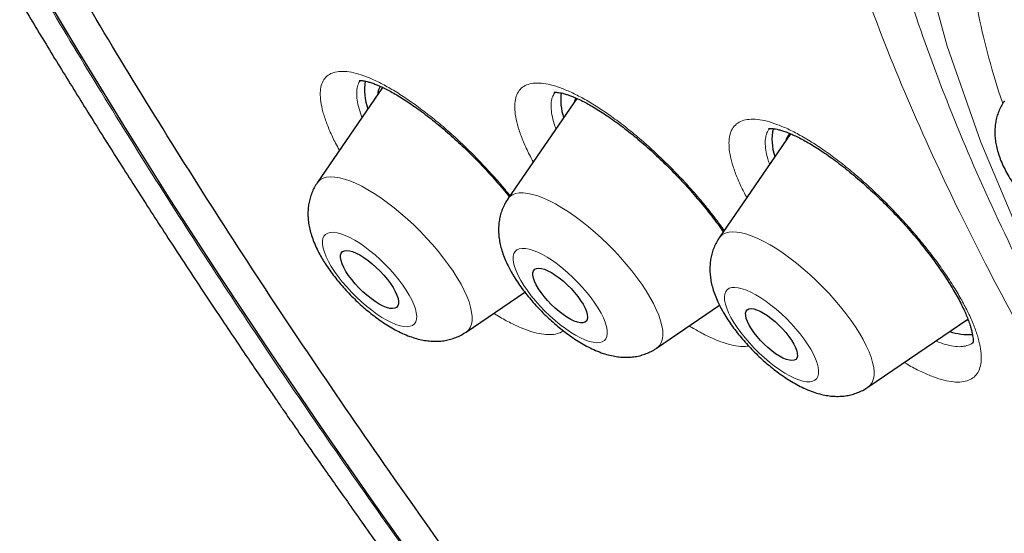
# Model space of a CAD drawing. Header units: millimetres. Extents: x 8 to 954, y 12 to 973.
# Tile 34 of 193: x 809 to 820, y 487 to 493. Entities that reach past the tile are written whole.
import ezdxf

# ---------------------------------------------------------------- set-up
doc = ezdxf.new("R2010")
doc.units = ezdxf.units.MM

msp = doc.modelspace()

# ---------------------------------------------------------------- linework, layer by layer
at = {"color": 7, "linetype": 'Continuous', "lineweight": 30}
for p, q in [((812.875, 492.143), (812.117, 491.037)), ((815.123, 492.016), (814.325, 490.851)), ((817.598, 491.606), (816.772, 490.399)), ((813.841, 489.309), (814.521, 489.772)), ((816.048, 489.123), (816.777, 489.62)), ((818.495, 488.671), (819.652, 489.459)), ((819.626, 489.441), (819.656, 489.452))]:
    msp.add_line(p, q, dxfattribs=at)
at = {"color": 252, "linetype": 'Continuous', "lineweight": 0, "flags": 128}
for points in [[(820.294, 490.336), (819.803, 491.508), (819.413, 492.622), (819.127, 493.671), (818.946, 494.647), (818.872, 495.546), (818.904, 496.362), (819.044, 497.089), (819.289, 497.724), (819.638, 498.262), (820.09, 498.699)], [(812.117, 491.037), (812.128, 491.051), (812.155, 491.075), (812.188, 491.092), (812.226, 491.103), (812.271, 491.108), (812.32, 491.105), (812.374, 491.097), (812.433, 491.081), (812.496, 491.06), (812.563, 491.032), (812.633, 490.998), (812.705, 490.958), (812.779, 490.913), (812.855, 490.863), (812.932, 490.807), (813.01, 490.748), (813.087, 490.684), (813.164, 490.617), (813.24, 490.546), (813.314, 490.473), (813.385, 490.398), (813.454, 490.322), (813.52, 490.245), (813.581, 490.167), (813.639, 490.089), (813.692, 490.013), (813.74, 489.937)], [(814.325, 490.851), (814.325, 490.851), (814.349, 490.878), (814.379, 490.899), (814.415, 490.913), (814.456, 490.921), (814.503, 490.922), (814.555, 490.916), (814.612, 490.904), (814.673, 490.886), (814.738, 490.861), (814.806, 490.83), (814.878, 490.793), (814.951, 490.75), (815.026, 490.702), (815.103, 490.649), (815.18, 490.591), (815.258, 490.529), (815.335, 490.464), (815.411, 490.395), (815.486, 490.323), (815.559, 490.249), (815.629, 490.173), (815.696, 490.096), (815.76, 490.019), (815.82, 489.941), (815.875, 489.864), (815.925, 489.788), (815.97, 489.713)], [(812.281, 490.07), (812.319, 490.012), (812.361, 489.952), (812.408, 489.892), (812.459, 489.832), (812.513, 489.773), (812.57, 489.716), (812.629, 489.661), (812.688, 489.609), (812.749, 489.562), (812.808, 489.518), (812.867, 489.48), (812.924, 489.446), (812.979, 489.419), (813.03, 489.397), (813.078, 489.382), (813.122, 489.373), (813.161, 489.371), (813.194, 489.376), (813.222, 489.387), (813.243, 489.405), (813.259, 489.429), (813.267, 489.458), (813.27, 489.494), (813.265, 489.534), (813.254, 489.579), (813.237, 489.629), (813.213, 489.682), (813.184, 489.737), (813.149, 489.795), (813.108, 489.854), (813.063, 489.915), (813.014, 489.975), (812.962, 490.034), (812.906, 490.092), (812.848, 490.148), (812.789, 490.202), (812.729, 490.251), (812.669, 490.297), (812.61, 490.338), (812.552, 490.374), (812.496, 490.405), (812.443, 490.429), (812.393, 490.447), (812.347, 490.459), (812.306, 490.465), (812.27, 490.464), (812.239, 490.456), (812.214, 490.441), (812.196, 490.42), (812.184, 490.394), (812.178, 490.361), (812.179, 490.323), (812.187, 490.28), (812.201, 490.233), (812.222, 490.182), (812.248, 490.127), (812.281, 490.07)], [(816.772, 490.399), (816.784, 490.414), (816.811, 490.438), (816.844, 490.455), (816.883, 490.466), (816.928, 490.47), (816.977, 490.467), (817.032, 490.458), (817.091, 490.443), (817.154, 490.421), (817.221, 490.392), (817.291, 490.358), (817.363, 490.318), (817.438, 490.272), (817.514, 490.222), (817.591, 490.166), (817.669, 490.106), (817.746, 490.042), (817.823, 489.975), (817.898, 489.904), (817.972, 489.831), (818.044, 489.756), (818.112, 489.68), (818.178, 489.603), (818.239, 489.525), (818.297, 489.447), (818.349, 489.371), (818.397, 489.295), (818.439, 489.222)], [(814.475, 489.908), (814.511, 489.85), (814.551, 489.79), (814.597, 489.73), (814.646, 489.67), (814.699, 489.611), (814.755, 489.553), (814.813, 489.497), (814.872, 489.444), (814.932, 489.395), (814.992, 489.35), (815.052, 489.309), (815.109, 489.273), (815.165, 489.244), (815.218, 489.22), (815.267, 489.202), (815.313, 489.191), (815.353, 489.186), (815.389, 489.188), (815.419, 489.196), (815.443, 489.211), (815.461, 489.233), (815.472, 489.26), (815.477, 489.293), (815.475, 489.332), (815.467, 489.375), (815.452, 489.423), (815.431, 489.475), (815.404, 489.529), (815.371, 489.586), (815.333, 489.645), (815.289, 489.705), (815.242, 489.765), (815.191, 489.825), (815.136, 489.884), (815.079, 489.941), (815.021, 489.995), (814.961, 490.046), (814.901, 490.094), (814.841, 490.137), (814.782, 490.175), (814.725, 490.208), (814.671, 490.235), (814.62, 490.255), (814.572, 490.27), (814.529, 490.278), (814.491, 490.279), (814.458, 490.274), (814.431, 490.262), (814.41, 490.244), (814.396, 490.22), (814.387, 490.189), (814.386, 490.153), (814.391, 490.112), (814.402, 490.067), (814.42, 490.017), (814.445, 489.964), (814.475, 489.908)], [(813.74, 489.937), (813.783, 489.864), (813.82, 489.792), (813.851, 489.724), (813.876, 489.659), (813.894, 489.598), (813.906, 489.541), (813.912, 489.488), (813.911, 489.441), (813.903, 489.4), (813.889, 489.364), (813.869, 489.333), (813.842, 489.31), (813.841, 489.309)], [(816.908, 489.479), (816.942, 489.422), (816.981, 489.363), (817.024, 489.303), (817.072, 489.242), (817.124, 489.183), (817.178, 489.124), (817.235, 489.067), (817.294, 489.013), (817.354, 488.962), (817.414, 488.915), (817.474, 488.873), (817.532, 488.835), (817.589, 488.803), (817.643, 488.776), (817.694, 488.756), (817.741, 488.742), (817.784, 488.735), (817.822, 488.734), (817.854, 488.74), (817.88, 488.752), (817.901, 488.771), (817.915, 488.796), (817.923, 488.827), (817.924, 488.863), (817.918, 488.904), (817.906, 488.95), (817.887, 489), (817.863, 489.054), (817.832, 489.11), (817.796, 489.168), (817.755, 489.228), (817.709, 489.288), (817.659, 489.348), (817.606, 489.407), (817.55, 489.465), (817.492, 489.521), (817.432, 489.573), (817.372, 489.622), (817.312, 489.667), (817.253, 489.707), (817.195, 489.742), (817.14, 489.772), (817.087, 489.795), (817.038, 489.812), (816.993, 489.823), (816.953, 489.827), (816.918, 489.825), (816.888, 489.816), (816.865, 489.8), (816.848, 489.778), (816.837, 489.75), (816.832, 489.716), (816.835, 489.677), (816.844, 489.634), (816.859, 489.586), (816.881, 489.534), (816.908, 489.479)], [(815.97, 489.713), (816.01, 489.641), (816.044, 489.571), (816.072, 489.504), (816.094, 489.441), (816.109, 489.382), (816.118, 489.327), (816.12, 489.278), (816.115, 489.233), (816.104, 489.195), (816.087, 489.162), (816.063, 489.135), (816.048, 489.123)], [(818.439, 489.222), (818.476, 489.15), (818.507, 489.082), (818.531, 489.017), (818.549, 488.956), (818.561, 488.9), (818.566, 488.848), (818.565, 488.801), (818.557, 488.759), (818.543, 488.724), (818.522, 488.694), (818.495, 488.671)]]:
    msp.add_lwpolyline(points, dxfattribs=at)
at = {"color": 7, "linetype": 'Continuous', "lineweight": 30, "flags": 128}
for points in [[(818.244, 480.22), (817.51, 481.11), (816.789, 482), (816.082, 482.891), (815.39, 483.781), (814.713, 484.672), (814.051, 485.56), (813.404, 486.448), (812.774, 487.332), (812.16, 488.214), (811.564, 489.092), (810.985, 489.965), (810.424, 490.834), (809.881, 491.698), (809.356, 492.555), (808.851, 493.405)], [(815.114, 492.021), (815.106, 492.002), (815.098, 491.98)], [(812.997, 489.824), (813.022, 489.779), (813.041, 489.737), (813.054, 489.698), (813.06, 489.664), (813.059, 489.635), (813.051, 489.612), (813.037, 489.595), (813.016, 489.585), (812.989, 489.581), (812.957, 489.584), (812.92, 489.595), (812.88, 489.611), (812.835, 489.634), (812.789, 489.663), (812.742, 489.697), (812.694, 489.735), (812.646, 489.777), (812.6, 489.822), (812.557, 489.869), (812.517, 489.917), (812.482, 489.965), (812.451, 490.012), (812.426, 490.057), (812.407, 490.099), (812.394, 490.138), (812.388, 490.172), (812.389, 490.201), (812.397, 490.224), (812.411, 490.241), (812.432, 490.252), (812.458, 490.255), (812.49, 490.252), (812.527, 490.242), (812.568, 490.225), (812.612, 490.202), (812.658, 490.174), (812.706, 490.14), (812.754, 490.101), (812.801, 490.059), (812.847, 490.014), (812.89, 489.967), (812.93, 489.919), (812.966, 489.871), (812.997, 489.824)], [(815.196, 489.631), (815.219, 489.588), (815.235, 489.549), (815.245, 489.513), (815.248, 489.482), (815.245, 489.456), (815.234, 489.437), (815.218, 489.423), (815.195, 489.416), (815.166, 489.416), (815.133, 489.423), (815.095, 489.436), (815.054, 489.456), (815.01, 489.481), (814.965, 489.512), (814.918, 489.547), (814.873, 489.587), (814.828, 489.629), (814.785, 489.674), (814.746, 489.72), (814.711, 489.767), (814.68, 489.812), (814.655, 489.856), (814.635, 489.897), (814.622, 489.935), (814.616, 489.968), (814.616, 489.997), (814.623, 490.02), (814.636, 490.036), (814.656, 490.046), (814.682, 490.05), (814.713, 490.047), (814.748, 490.037), (814.788, 490.02), (814.831, 489.998), (814.875, 489.97), (814.921, 489.936), (814.968, 489.899), (815.013, 489.858), (815.057, 489.814), (815.098, 489.768), (815.135, 489.722), (815.168, 489.676), (815.196, 489.631)], [(817.637, 489.171), (817.657, 489.13), (817.67, 489.093), (817.677, 489.06), (817.678, 489.032), (817.672, 489.009), (817.659, 488.993), (817.64, 488.983), (817.615, 488.979), (817.585, 488.983), (817.55, 488.993), (817.511, 489.009), (817.47, 489.031), (817.426, 489.059), (817.381, 489.092), (817.337, 489.129), (817.293, 489.17), (817.251, 489.213), (817.212, 489.257), (817.176, 489.302), (817.145, 489.347), (817.12, 489.39), (817.1, 489.43), (817.086, 489.467), (817.079, 489.5), (817.078, 489.529), (817.085, 489.551), (817.097, 489.568), (817.116, 489.578), (817.141, 489.581), (817.172, 489.578), (817.206, 489.568), (817.245, 489.552), (817.287, 489.529), (817.33, 489.501), (817.375, 489.468), (817.42, 489.431), (817.464, 489.391), (817.506, 489.348), (817.545, 489.303), (817.58, 489.258), (817.611, 489.214), (817.637, 489.171)]]:
    msp.add_lwpolyline(points, dxfattribs=at)
at = {"color": 7, "linetype": 'Continuous', "lineweight": 30}
for centre, radius, start, end in [((813.303, 492.116), 0.638, 170.9641, 200.3542), ((813.05, 492.031), 0.237, 148.6249, 174.1761), ((815.562, 492), 0.625, 172.6025, 199.032), ((817.917, 491.535), 0.534, 165.6228, 201.0166), ((817.74, 491.474), 0.203, 137.936, 164.6686), ((819.653, 489.94), 0.659, 251.2907, 274.5062)]:
    msp.add_arc(centre, radius, start, end, dxfattribs=at)
at = {"color": 252, "linetype": 'Continuous', "lineweight": 0}
for points, knots in [([(804.848, 517.821), (804.884, 517.863), (805.125, 518.134), (805.671, 518.532), (806.49, 519.008), (807.418, 519.364), (808.442, 519.613), (809.561, 519.75), (810.77, 519.775), (812.066, 519.687), (813.444, 519.489), (814.902, 519.179), (816.433, 518.759), (818.033, 518.23), (819.697, 517.595), (821.42, 516.854), (823.196, 516.01), (825.02, 515.066), (826.887, 514.026), (828.789, 512.891), (830.721, 511.666), (832.678, 510.355), (834.652, 508.961), (836.639, 507.489), (838.63, 505.945), (840.621, 504.331), (842.605, 502.655), (844.576, 500.92), (846.527, 499.132), (848.452, 497.298), (850.346, 495.423), (852.202, 493.512), (854.015, 491.571), (855.778, 489.608), (857.487, 487.628), (859.135, 485.636), (860.719, 483.641), (862.232, 481.646), (863.669, 479.66), (865.028, 477.689), (866.302, 475.737), (867.489, 473.813), (868.584, 471.921), (869.584, 470.067), (870.486, 468.259), (871.287, 466.5), (871.984, 464.797), (872.576, 463.155), (873.06, 461.579), (873.435, 460.074), (873.699, 458.645), (873.853, 457.297), (873.894, 456.033), (873.824, 454.858), (873.643, 453.775), (873.351, 452.788), (872.946, 451.902), (872.478, 451.158), (872.094, 450.76), (871.924, 450.583)], [0, 0, 0, 0, 0.003203, 0.021066, 0.038929, 0.056792, 0.074655, 0.092519, 0.110382, 0.128245, 0.146108, 0.163971, 0.181834, 0.199697, 0.21756, 0.235424, 0.253287, 0.27115, 0.289013, 0.306876, 0.324739, 0.342602, 0.360465, 0.378329, 0.396192, 0.414055, 0.431918, 0.449781, 0.467644, 0.485507, 0.50337, 0.521234, 0.539097, 0.55696, 0.574823, 0.592686, 0.610549, 0.628412, 0.646275, 0.664139, 0.682002, 0.699865, 0.717728, 0.735591, 0.753454, 0.771317, 0.78918, 0.807044, 0.824907, 0.84277, 0.860633, 0.878496, 0.896359, 0.914222, 0.932085, 0.949949, 0.967812, 0.985675, 1, 1, 1, 1]), ([(804.877, 501.441), (804.648, 502.061), (804.192, 503.296), (803.686, 505.036), (803.317, 506.678), (803.096, 508.215), (803.021, 509.65), (803.091, 510.976), (803.303, 512.185), (803.658, 513.263), (804.156, 514.206), (804.796, 515.013), (805.578, 515.685), (806.498, 516.219), (807.546, 516.613), (808.715, 516.862), (810.002, 516.963), (811.405, 516.917), (812.925, 516.724), (814.556, 516.384), (816.28, 515.904), (818.086, 515.286), (819.965, 514.53), (821.919, 513.638), (823.946, 512.608), (826.038, 511.447), (828.176, 510.166), (830.343, 508.774), (832.53, 507.277), (834.736, 505.674), (836.961, 503.965), (839.197, 502.159), (841.423, 500.272), (843.622, 498.319), (845.782, 496.307), (847.905, 494.238), (849.99, 492.11), (852.028, 489.934), (854.004, 487.729), (855.899, 485.511), (857.705, 483.292), (859.422, 481.071), (861.049, 478.849), (862.579, 476.634), (864.004, 474.445), (865.307, 472.301), (866.484, 470.212), (867.531, 468.179), (868.459, 466.195), (868.967, 464.931), (869.221, 464.296)], [0, 0, 0, 0, 0.020985, 0.041789, 0.062502, 0.083215, 0.104018, 0.125, 0.145987, 0.166791, 0.187505, 0.208217, 0.229019, 0.25, 0.270986, 0.291791, 0.312505, 0.333217, 0.354019, 0.375, 0.395986, 0.416791, 0.437505, 0.458217, 0.479019, 0.5, 0.520986, 0.541791, 0.562505, 0.583217, 0.604019, 0.625, 0.645986, 0.666791, 0.687505, 0.708217, 0.729019, 0.75, 0.770986, 0.791791, 0.812505, 0.833217, 0.854019, 0.875, 0.895985, 0.916789, 0.937502, 0.958215, 0.979017, 1, 1, 1, 1]), ([(832.119, 465.968), (831.425, 466.585), (830.036, 467.823), (827.983, 469.756), (825.963, 471.734), (823.991, 473.752), (822.036, 475.84), (820.107, 477.995), (818.214, 480.213), (816.399, 482.445), (814.671, 484.678), (813.042, 486.901), (811.518, 489.103), (810.104, 491.278), (808.804, 493.421), (807.622, 495.521), (806.568, 497.567), (805.636, 499.552), (805.13, 500.811), (804.877, 501.441)], [0, 0, 0, 0, 0.056574, 0.113415, 0.17016, 0.226689, 0.283221, 0.342868, 0.402514, 0.462416, 0.522329, 0.581975, 0.64161, 0.701258, 0.760903, 0.820805, 0.880718, 0.940364, 1, 1, 1, 1]), ([(824.791, 482.563), (824.691, 482.689), (824.193, 483.313), (823.371, 484.434), (822.336, 485.914), (821.395, 487.374), (820.545, 488.802), (819.796, 490.192), (819.15, 491.534), (818.611, 492.819), (818.184, 494.041), (817.87, 495.19), (817.671, 496.262), (817.59, 497.247), (817.626, 498.142), (817.778, 498.94), (818.047, 499.636), (818.43, 500.225), (818.926, 500.705), (819.53, 501.073), (820.24, 501.325), (821.05, 501.461), (821.957, 501.48), (822.953, 501.382), (824.036, 501.163), (825.079, 500.873), (825.789, 500.608), (826.086, 500.496)], [0, 0, 0, 0, 0.0105275, 0.0522465, 0.0939655, 0.1356847, 0.1774037, 0.2191228, 0.2608417, 0.3025607, 0.3442798, 0.385999, 0.4277181, 0.4694371, 0.511156, 0.552875, 0.5945943, 0.6363133, 0.6780323, 0.7197514, 0.7614705, 0.8031894, 0.8449085, 0.8866276, 0.9283466, 0.9700656, 1, 1, 1, 1]), ([(844.646, 465.853), (845.09, 465.65), (845.98, 465.245), (847.232, 464.788), (848.388, 464.453), (849.439, 464.244), (850.387, 464.15), (851.249, 464.168), (852.02, 464.297), (852.695, 464.537), (853.27, 464.886), (853.741, 465.343), (854.106, 465.904), (854.362, 466.566), (854.507, 467.325), (854.541, 468.176), (854.463, 469.113), (854.274, 470.132), (853.976, 471.226), (853.569, 472.388), (853.057, 473.611), (852.443, 474.887), (851.729, 476.209), (850.922, 477.568), (850.025, 478.956), (849.045, 480.364), (847.987, 481.784), (846.858, 483.208), (845.665, 484.625), (844.415, 486.028), (843.116, 487.408), (841.776, 488.756), (840.402, 490.064), (839.005, 491.324), (837.592, 492.528), (836.172, 493.669), (834.753, 494.74), (833.345, 495.734), (831.956, 496.645), (830.595, 497.467), (829.27, 498.196), (827.989, 498.826), (826.76, 499.354), (825.591, 499.777), (824.489, 500.092), (823.461, 500.298), (822.513, 500.392), (821.651, 500.374), (820.88, 500.245), (820.205, 500.004), (819.63, 499.655), (819.159, 499.198), (818.794, 498.637), (818.538, 497.975), (818.393, 497.217), (818.359, 496.366), (818.437, 495.428), (818.625, 494.409), (818.924, 493.315), (819.331, 492.153), (819.842, 490.931), (820.46, 489.654), (821.056, 488.533), (821.481, 487.827), (821.633, 487.575)], [0, 0, 0, 0, 0.017292, 0.034584, 0.051876, 0.068068, 0.084261, 0.100453, 0.116646, 0.132838, 0.14903, 0.165223, 0.181415, 0.197608, 0.2138, 0.229993, 0.246185, 0.262377, 0.27857, 0.294762, 0.310955, 0.327147, 0.34334, 0.359532, 0.375724, 0.391917, 0.408109, 0.424302, 0.440494, 0.456686, 0.472879, 0.489071, 0.505264, 0.521456, 0.537649, 0.553841, 0.570033, 0.586226, 0.602418, 0.618611, 0.634803, 0.650995, 0.667188, 0.68338, 0.699573, 0.715765, 0.731958, 0.74815, 0.764342, 0.780535, 0.796727, 0.81292, 0.829112, 0.845305, 0.861497, 0.877689, 0.893882, 0.910074, 0.926267, 0.942459, 0.958651, 0.974844, 0.991036, 1, 1, 1, 1]), ([(845.389, 466.1), (845.615, 466.018), (846.17, 465.815), (847.021, 465.582), (847.938, 465.396), (848.805, 465.311), (849.593, 465.327), (850.298, 465.445), (850.915, 465.665), (851.441, 465.985), (851.872, 466.402), (852.205, 466.915), (852.439, 467.521), (852.571, 468.214), (852.602, 468.992), (852.531, 469.85), (852.359, 470.782), (852.086, 471.782), (851.714, 472.844), (851.245, 473.962), (850.683, 475.129), (850.031, 476.338), (849.293, 477.581), (848.473, 478.85), (847.577, 480.138), (846.609, 481.436), (845.577, 482.738), (844.486, 484.034), (843.343, 485.317), (842.155, 486.578), (840.929, 487.811), (839.674, 489.007), (838.396, 490.159), (837.104, 491.26), (835.805, 492.304), (834.508, 493.283), (833.22, 494.192), (831.95, 495.024), (830.706, 495.776), (829.494, 496.442), (828.323, 497.019), (827.2, 497.502), (826.131, 497.888), (825.123, 498.176), (824.183, 498.364), (823.316, 498.45), (822.528, 498.434), (821.823, 498.315), (821.205, 498.096), (820.68, 497.776), (820.249, 497.359), (819.916, 496.846), (819.682, 496.24), (819.549, 495.546), (819.519, 494.768), (819.587, 493.912), (819.769, 492.975), (819.929, 492.319), (820.054, 491.961), (820.055, 491.958)], [0, 0, 0, 0, 0.011406, 0.027988, 0.045985, 0.063981, 0.081978, 0.099975, 0.117972, 0.135968, 0.153965, 0.171962, 0.189959, 0.207956, 0.225952, 0.243949, 0.261946, 0.279943, 0.297939, 0.315936, 0.333933, 0.35193, 0.369926, 0.387923, 0.40592, 0.423917, 0.441914, 0.45991, 0.477907, 0.495904, 0.513901, 0.531897, 0.549894, 0.567891, 0.585888, 0.603884, 0.621881, 0.639878, 0.657875, 0.675871, 0.693868, 0.711865, 0.729862, 0.747858, 0.765855, 0.783852, 0.801849, 0.819846, 0.837842, 0.855839, 0.873836, 0.891833, 0.909829, 0.927826, 0.945823, 0.96382, 0.981816, 0.999813, 1, 1, 1, 1]), ([(812.376, 491.414), (812.371, 491.422), (812.336, 491.483), (812.284, 491.59), (812.223, 491.733), (812.181, 491.863), (812.157, 491.979), (812.15, 492.081), (812.162, 492.168), (812.193, 492.236), (812.241, 492.287), (812.306, 492.319), (812.387, 492.332), (812.485, 492.325), (812.596, 492.3), (812.72, 492.255), (812.855, 492.192), (813, 492.112), (813.152, 492.014), (813.31, 491.902), (813.472, 491.776), (813.636, 491.637), (813.799, 491.488), (813.959, 491.33), (814.115, 491.165), (814.247, 491.018), (814.322, 490.925), (814.351, 490.89)], [0, 0, 0, 0, 0.0060879, 0.0480578, 0.0901593, 0.1321287, 0.1740949, 0.2161962, 0.2581649, 0.3001599, 0.3422892, 0.384287, 0.4263287, 0.4685079, 0.5105523, 0.5526346, 0.5948503, 0.6369325, 0.679027, 0.7212555, 0.7633501, 0.8054255, 0.8476354, 0.88971, 0.9317416, 0.9739101, 1, 1, 1, 1]), ([(812.62, 492.222), (812.616, 492.219), (812.599, 492.201), (812.582, 492.155), (812.572, 492.083), (812.579, 491.997), (812.598, 491.901), (812.624, 491.829), (812.636, 491.794)], [0, 0, 0, 0, 0.053977, 0.245984, 0.437813, 0.630256, 0.822093, 1, 1, 1, 1]), ([(814.62, 491.281), (814.604, 491.309), (814.56, 491.389), (814.505, 491.512), (814.452, 491.65), (814.419, 491.775), (814.403, 491.886), (814.405, 491.982), (814.427, 492.061), (814.466, 492.123), (814.522, 492.167), (814.596, 492.191), (814.686, 492.196), (814.79, 492.182), (814.909, 492.149), (815.039, 492.097), (815.179, 492.027), (815.329, 491.94), (815.485, 491.836), (815.646, 491.718), (815.809, 491.587), (815.974, 491.444), (816.136, 491.291), (816.296, 491.13), (816.45, 490.964), (816.596, 490.793), (816.724, 490.633), (816.798, 490.531), (816.831, 490.486)], [0, 0, 0, 0, 0.020497, 0.059977, 0.09933, 0.138741, 0.178277, 0.217687, 0.257119, 0.296676, 0.336106, 0.375572, 0.415161, 0.454626, 0.494121, 0.533741, 0.573238, 0.612747, 0.652384, 0.691895, 0.731399, 0.771028, 0.810532, 0.850009, 0.889614, 0.92909, 0.968533, 1, 1, 1, 1]), ([(814.874, 492.087), (814.864, 492.073), (814.842, 492.042), (814.826, 491.977), (814.824, 491.897), (814.839, 491.802), (814.858, 491.724), (814.877, 491.674), (814.881, 491.664)], [0, 0, 0, 0, 0.169289, 0.364077, 0.558723, 0.753985, 0.948631, 1, 1, 1, 1]), ([(817.092, 490.866), (817.068, 490.911), (817.018, 491.008), (816.96, 491.145), (816.916, 491.279), (816.89, 491.398), (816.883, 491.504), (816.893, 491.594), (816.923, 491.667), (816.97, 491.722), (817.035, 491.759), (817.116, 491.776), (817.213, 491.775), (817.324, 491.754), (817.448, 491.714), (817.583, 491.656), (817.728, 491.58), (817.881, 491.487), (818.04, 491.378), (818.203, 491.256), (818.367, 491.12), (818.531, 490.974), (818.693, 490.818), (818.851, 490.655), (819.002, 490.488), (819.145, 490.317), (819.277, 490.146), (819.398, 489.975), (819.504, 489.812), (819.593, 489.658), (819.668, 489.511), (819.729, 489.369), (819.774, 489.235), (819.802, 489.114), (819.81, 489.007), (819.8, 488.916), (819.773, 488.842), (819.726, 488.786), (819.663, 488.748), (819.583, 488.729), (819.487, 488.73), (819.377, 488.749), (819.254, 488.788), (819.118, 488.846), (819.005, 488.903), (818.935, 488.946), (818.916, 488.957)], [0, 0, 0, 0, 0.0201275, 0.0433213, 0.0664418, 0.0895926, 0.112817, 0.1359672, 0.1591273, 0.1823595, 0.205519, 0.2286925, 0.2519389, 0.2751126, 0.2982988, 0.3215595, 0.3447455, 0.3679385, 0.3912055, 0.4143984, 0.4375887, 0.4608525, 0.4840419, 0.5072209, 0.5304742, 0.5536524, 0.5768171, 0.600056, 0.6232194, 0.644908, 0.6665969, 0.6897525, 0.7129811, 0.7361357, 0.7592907, 0.7825194, 0.8056736, 0.8288377, 0.8520743, 0.8752377, 0.8984156, 0.9216671, 0.9448447, 0.9680341, 0.9912972, 1, 1, 1, 1]), ([(817.36, 491.668), (817.353, 491.66), (817.331, 491.638), (817.312, 491.584), (817.303, 491.509), (817.31, 491.419), (817.328, 491.333), (817.348, 491.273), (817.356, 491.252)], [0, 0, 0, 0, 0.105866, 0.301789, 0.497619, 0.694069, 0.88989, 1, 1, 1, 1]), ([(814.965, 489.326), (814.964, 489.324), (814.946, 489.306), (814.896, 489.289), (814.815, 489.276), (814.717, 489.284), (814.605, 489.311), (814.48, 489.356), (814.344, 489.421), (814.237, 489.479), (814.174, 489.52), (814.162, 489.528)], [0, 0, 0, 0, 0.011665, 0.148062, 0.2849, 0.421303, 0.557843, 0.694818, 0.831362, 0.967975, 1, 1, 1, 1]), ([(817.113, 489.148), (817.09, 489.145), (817.039, 489.139), (816.94, 489.153), (816.823, 489.184), (816.693, 489.235), (816.561, 489.3), (816.468, 489.355), (816.425, 489.38)], [0, 0, 0, 0, 0.142975, 0.319814, 0.496093, 0.672492, 0.849457, 1, 1, 1, 1]), ([(819.282, 489.207), (819.291, 489.202), (819.339, 489.181), (819.416, 489.159), (819.509, 489.14), (819.591, 489.139), (819.657, 489.156), (819.697, 489.174), (819.711, 489.191), (819.712, 489.192)], [0, 0, 0, 0, 0.04801, 0.235356, 0.423299, 0.61064, 0.797881, 0.985711, 1, 1, 1, 1])]:
    msp.add_open_spline(points, degree=3, knots=knots, dxfattribs=at)
at = {"color": 7, "linetype": 'Continuous', "lineweight": 30}
for points, knots in [([(804.847, 517.833), (804.815, 517.801), (804.754, 517.741), (804.676, 517.66), (804.613, 517.595), (804.566, 517.544), (804.524, 517.5), (804.49, 517.463), (804.46, 517.43), (804.426, 517.392), (804.386, 517.346), (804.337, 517.29), (804.283, 517.227), (804.233, 517.167), (804.191, 517.116), (804.159, 517.076), (804.131, 517.041), (804.107, 517.01), (804.086, 516.983), (804.065, 516.956), (804.042, 516.926), (804.015, 516.891), (803.985, 516.851), (803.954, 516.809), (803.924, 516.768), (803.897, 516.73), (803.866, 516.687), (803.833, 516.64), (803.796, 516.586), (803.76, 516.533), (803.723, 516.477), (803.685, 516.418), (803.645, 516.356), (803.604, 516.289), (803.562, 516.221), (803.522, 516.155), (803.486, 516.092), (803.449, 516.028), (803.412, 515.961), (803.373, 515.891), (803.337, 515.824), (803.304, 515.761), (803.275, 515.703), (803.243, 515.641), (803.207, 515.567), (803.165, 515.48), (803.119, 515.379), (803.071, 515.272), (803.024, 515.162), (802.98, 515.055), (802.943, 514.963), (802.912, 514.883), (802.886, 514.815), (802.861, 514.746), (802.838, 514.682), (802.818, 514.624), (802.799, 514.569), (802.78, 514.513), (802.761, 514.453), (802.74, 514.388), (802.719, 514.321), (802.699, 514.255), (802.681, 514.193), (802.656, 514.107), (802.625, 513.995), (802.589, 513.856), (802.559, 513.736), (802.536, 513.635), (802.517, 513.551), (802.498, 513.46), (802.477, 513.359), (802.455, 513.247), (802.433, 513.125), (802.412, 513), (802.392, 512.876), (802.374, 512.755), (802.359, 512.638), (802.344, 512.524), (802.331, 512.411), (802.32, 512.301), (802.31, 512.197), (802.301, 512.098), (802.293, 511.999), (802.286, 511.895), (802.278, 511.781), (802.271, 511.65), (802.265, 511.507), (802.261, 511.357), (802.258, 511.212), (802.256, 511.074), (802.256, 510.939), (802.257, 510.803), (802.259, 510.658), (802.263, 510.531), (802.266, 510.423), (802.27, 510.338), (802.274, 510.252), (802.278, 510.17), (802.282, 510.097), (802.285, 510.036), (802.289, 509.987), (802.291, 509.946), (802.294, 509.907), (802.297, 509.861), (802.301, 509.806), (802.306, 509.74), (802.312, 509.665), (802.326, 509.5), (802.35, 509.254), (802.379, 509.001), (802.401, 508.829), (802.412, 508.739), (802.423, 508.659), (802.433, 508.59), (802.441, 508.531), (802.449, 508.478), (802.457, 508.424), (802.466, 508.363), (802.477, 508.291), (802.49, 508.209), (802.504, 508.118), (802.521, 508.02), (802.538, 507.92), (802.559, 507.801), (802.584, 507.662), (802.613, 507.504), (802.645, 507.344), (802.677, 507.184), (802.71, 507.028), (802.743, 506.873), (802.776, 506.724), (802.809, 506.582), (802.838, 506.457), (802.864, 506.347), (802.889, 506.245), (802.915, 506.141), (802.943, 506.027), (802.975, 505.903), (803.007, 505.779), (803.041, 505.652), (803.076, 505.522), (803.116, 505.375), (803.162, 505.213), (803.212, 505.038), (803.267, 504.851), (803.326, 504.654), (803.381, 504.476), (803.427, 504.329), (803.461, 504.221), (803.49, 504.129), (803.514, 504.056), (803.532, 504), (803.546, 503.957), (803.56, 503.914), (803.578, 503.862), (803.6, 503.795), (803.627, 503.714), (803.658, 503.622), (803.69, 503.526), (803.751, 503.348), (803.84, 503.094), (803.958, 502.769), (804.072, 502.462), (804.174, 502.191), (804.266, 501.955), (804.345, 501.752), (804.42, 501.565), (804.489, 501.394), (804.551, 501.242), (804.605, 501.111), (804.652, 500.998), (804.686, 500.917), (804.71, 500.861), (804.724, 500.826), (804.737, 500.796), (804.748, 500.77), (804.761, 500.739), (804.779, 500.697), (804.804, 500.639), (804.836, 500.564), (804.873, 500.478), (804.913, 500.386), (804.954, 500.292), (804.995, 500.196), (805.064, 500.041), (805.161, 499.823), (805.285, 499.547), (805.413, 499.27), (805.544, 498.987), (805.687, 498.686), (805.821, 498.406), (805.946, 498.15), (806.058, 497.922), (806.176, 497.686), (806.296, 497.446), (806.415, 497.212), (806.528, 496.992), (806.626, 496.804), (806.71, 496.644), (806.78, 496.511), (806.844, 496.39), (806.901, 496.281), (806.951, 496.188), (806.991, 496.113), (807.024, 496.051), (807.057, 495.99), (807.096, 495.918), (807.144, 495.83), (807.201, 495.725), (807.267, 495.604), (807.341, 495.469), (807.423, 495.32), (807.512, 495.16), (807.61, 494.984), (807.716, 494.796), (807.885, 494.497), (808.117, 494.092), (808.416, 493.58), (808.723, 493.064), (809.037, 492.544), (809.359, 492.021), (809.688, 491.494), (810.024, 490.965), (810.321, 490.505), (810.571, 490.122), (810.767, 489.825), (810.951, 489.548), (811.122, 489.292), (811.28, 489.058), (811.425, 488.846), (811.547, 488.666), (811.648, 488.519), (811.725, 488.407), (811.786, 488.318), (811.838, 488.244), (811.884, 488.177), (811.931, 488.109), (811.996, 488.015), (812.086, 487.887), (812.204, 487.718), (812.339, 487.526), (812.491, 487.311), (812.66, 487.072), (812.847, 486.81), (813.048, 486.531), (813.263, 486.235), (813.491, 485.924), (813.736, 485.591), (813.998, 485.237), (814.278, 484.863), (814.595, 484.444), (814.948, 483.982), (815.339, 483.474), (815.752, 482.946), (816.171, 482.417), (816.593, 481.889), (817.019, 481.363), (817.462, 480.821), (817.925, 480.263), (818.406, 479.688), (818.907, 479.098), (819.428, 478.492), (819.973, 477.866), (820.542, 477.222), (821.135, 476.558), (821.75, 475.88), (822.387, 475.188), (823.043, 474.486), (823.716, 473.775), (824.407, 473.056), (825.12, 472.326), (825.817, 471.623), (826.494, 470.95), (827.15, 470.306), (827.822, 469.656), (828.51, 469), (829.212, 468.339), (829.917, 467.686), (830.622, 467.042), (831.326, 466.408), (831.911, 465.887), (832.262, 465.582), (832.372, 465.485)], [0, 0, 0, 0, 0.002347, 0.004427, 0.006247, 0.007827, 0.009199, 0.010363, 0.011355, 0.012365, 0.014051, 0.015911, 0.018022, 0.020384, 0.021817, 0.023126, 0.024286, 0.025295, 0.026154, 0.026933, 0.027932, 0.029071, 0.030423, 0.03187, 0.033206, 0.034429, 0.035538, 0.037371, 0.038975, 0.04067, 0.042459, 0.044337, 0.04629, 0.048317, 0.050562, 0.052627, 0.054499, 0.056374, 0.058539, 0.060618, 0.062731, 0.064636, 0.066333, 0.067902, 0.070226, 0.072897, 0.075671, 0.079099, 0.082259, 0.085258, 0.088305, 0.090176, 0.092143, 0.094152, 0.095982, 0.097608, 0.099046, 0.100607, 0.102246, 0.104085, 0.106027, 0.107857, 0.109568, 0.11116, 0.114969, 0.118737, 0.122493, 0.124706, 0.126919, 0.129295, 0.13196, 0.134975, 0.138246, 0.141539, 0.144818, 0.147984, 0.150989, 0.153834, 0.156814, 0.159617, 0.162253, 0.164721, 0.167095, 0.169697, 0.172563, 0.175621, 0.179426, 0.183165, 0.186716, 0.190013, 0.193286, 0.196463, 0.199855, 0.20364, 0.205562, 0.207572, 0.209668, 0.211642, 0.213341, 0.214764, 0.215912, 0.216784, 0.217602, 0.218663, 0.219944, 0.221462, 0.223216, 0.225179, 0.232809, 0.240109, 0.242321, 0.244338, 0.246119, 0.247664, 0.248972, 0.250049, 0.251183, 0.252545, 0.254138, 0.255959, 0.257971, 0.260154, 0.262357, 0.26457, 0.267944, 0.271341, 0.274761, 0.278206, 0.281557, 0.284656, 0.287984, 0.290959, 0.293576, 0.295815, 0.297804, 0.299942, 0.302287, 0.304839, 0.307596, 0.309945, 0.312599, 0.315573, 0.318867, 0.322481, 0.326143, 0.330083, 0.334301, 0.336727, 0.338848, 0.340662, 0.34217, 0.343156, 0.343946, 0.344684, 0.345706, 0.347025, 0.348609, 0.350461, 0.35235, 0.354212, 0.360825, 0.367061, 0.372919, 0.3784, 0.382442, 0.386251, 0.389797, 0.392981, 0.395795, 0.398238, 0.400312, 0.402017, 0.402762, 0.403405, 0.403947, 0.404388, 0.404879, 0.40562, 0.406712, 0.408101, 0.409746, 0.411443, 0.413164, 0.414908, 0.416676, 0.421658, 0.426817, 0.431604, 0.436679, 0.442051, 0.447721, 0.451624, 0.455656, 0.459818, 0.464109, 0.468284, 0.472123, 0.475625, 0.478141, 0.480449, 0.48255, 0.484443, 0.486078, 0.487372, 0.488323, 0.489286, 0.490525, 0.492048, 0.493854, 0.495943, 0.498315, 0.500811, 0.503558, 0.506557, 0.509808, 0.513195, 0.521806, 0.530445, 0.539112, 0.547808, 0.556531, 0.565282, 0.574061, 0.582797, 0.588037, 0.592924, 0.597458, 0.601639, 0.605467, 0.608942, 0.612065, 0.614268, 0.616117, 0.617536, 0.618652, 0.619729, 0.620794, 0.621958, 0.624329, 0.627076, 0.630198, 0.633695, 0.637568, 0.641815, 0.646438, 0.651151, 0.656199, 0.661581, 0.667299, 0.673351, 0.679727, 0.687572, 0.695761, 0.704294, 0.713171, 0.721387, 0.729878, 0.738642, 0.747681, 0.756993, 0.766579, 0.77644, 0.786574, 0.797173, 0.808057, 0.819224, 0.830676, 0.842412, 0.854215, 0.866293, 0.878645, 0.891271, 0.9022, 0.913327, 0.924651, 0.936173, 0.947892, 0.959808, 0.971224, 0.982815, 0.994582, 1, 1, 1, 1]), ([(837.965, 461.613), (837.898, 461.663), (836.931, 462.389), (835.079, 463.906), (832.428, 466.153), (829.828, 468.501), (827.273, 470.934), (824.779, 473.443), (822.362, 476.01), (820.036, 478.62), (817.816, 481.258), (815.715, 483.906), (813.747, 486.548), (811.923, 489.169), (810.255, 491.752), (808.753, 494.28), (807.426, 496.739), (806.282, 499.114), (805.329, 501.389), (804.573, 503.551), (804.017, 505.586), (803.666, 507.482), (803.522, 509.226), (803.585, 510.81), (803.855, 512.221), (804.331, 513.453), (805.009, 514.497), (805.886, 515.346), (806.955, 515.997), (808.211, 516.443), (809.646, 516.684), (811.25, 516.717), (813.014, 516.542), (814.928, 516.16), (816.978, 515.574), (819.153, 514.787), (821.439, 513.805), (823.823, 512.629), (826.257, 511.299), (827.922, 510.275), (828.741, 509.772)], [0, 0, 0, 0, 0.002043, 0.029693, 0.056672, 0.083652, 0.110631, 0.13761, 0.164589, 0.191568, 0.218548, 0.245527, 0.272506, 0.299485, 0.326464, 0.353443, 0.380422, 0.407402, 0.434381, 0.46136, 0.488339, 0.515318, 0.542297, 0.569277, 0.596256, 0.623235, 0.650214, 0.677193, 0.704172, 0.731151, 0.758131, 0.78511, 0.812089, 0.839068, 0.866047, 0.893026, 0.920006, 0.946985, 0.973964, 1, 1, 1, 1]), ([(812.602, 492.222), (812.602, 492.222), (812.601, 492.222), (812.606, 492.222), (812.617, 492.223), (812.637, 492.222), (812.663, 492.218), (812.697, 492.211), (812.737, 492.199), (812.784, 492.183), (812.836, 492.161), (812.893, 492.135), (812.954, 492.103), (813.021, 492.066), (813.092, 492.024), (813.167, 491.975), (813.246, 491.922), (813.327, 491.863), (813.411, 491.799), (813.497, 491.731), (813.583, 491.659), (813.669, 491.584), (813.755, 491.507), (813.839, 491.427), (813.923, 491.344), (814.005, 491.26), (814.087, 491.172), (814.168, 491.083), (814.247, 490.992), (814.305, 490.923), (814.336, 490.884), (814.342, 490.877)], [0, 0, 0, 0, 0.000049, 0.032833, 0.064756, 0.096661, 0.128905, 0.161737, 0.195228, 0.229346, 0.263997, 0.299209, 0.334004, 0.369918, 0.406788, 0.444464, 0.482789, 0.521595, 0.560718, 0.599991, 0.639241, 0.678309, 0.717087, 0.75551, 0.793736, 0.832401, 0.871412, 0.910701, 0.950188, 0.989781, 1, 1, 1, 1]), ([(814.86, 492.086), (814.86, 492.086), (814.859, 492.085), (814.864, 492.086), (814.877, 492.087), (814.898, 492.086), (814.926, 492.082), (814.961, 492.075), (815.002, 492.063), (815.049, 492.047), (815.102, 492.026), (815.16, 491.999), (815.223, 491.968), (815.289, 491.931), (815.361, 491.889), (815.436, 491.84), (815.515, 491.787), (815.597, 491.728), (815.681, 491.665), (815.767, 491.597), (815.853, 491.526), (815.94, 491.45), (816.026, 491.372), (816.112, 491.291), (816.196, 491.209), (816.279, 491.124), (816.361, 491.037), (816.441, 490.948), (816.52, 490.858), (816.595, 490.767), (816.669, 490.675), (816.738, 490.584), (816.789, 490.516), (816.815, 490.478), (816.82, 490.47)], [0, 0, 0, 0, 0.005098, 0.034526, 0.06327, 0.09202, 0.121081, 0.150644, 0.180743, 0.211326, 0.242297, 0.273579, 0.304486, 0.336397, 0.369056, 0.402359, 0.436193, 0.470445, 0.504997, 0.539743, 0.574574, 0.609381, 0.644083, 0.678623, 0.712914, 0.747101, 0.781574, 0.816247, 0.851079, 0.886016, 0.920992, 0.955914, 0.990702, 1, 1, 1, 1]), ([(820.075, 491.987), (820.07, 491.98), (820.052, 491.956), (820.028, 491.91), (820.002, 491.85), (819.983, 491.789), (819.97, 491.725), (819.964, 491.661), (819.964, 491.595), (819.97, 491.528), (819.982, 491.459), (820.001, 491.387), (820.027, 491.31), (820.061, 491.231), (820.103, 491.15), (820.15, 491.07), (820.201, 490.992), (820.256, 490.917), (820.314, 490.844), (820.374, 490.773), (820.437, 490.705), (820.503, 490.639), (820.57, 490.575), (820.639, 490.515), (820.711, 490.457), (820.784, 490.402), (820.859, 490.351), (820.936, 490.303), (821.017, 490.26), (821.101, 490.221), (821.185, 490.19), (821.265, 490.168), (821.338, 490.155), (821.408, 490.148), (821.476, 490.149), (821.542, 490.155), (821.606, 490.168), (821.668, 490.188), (821.728, 490.214), (821.771, 490.238), (821.794, 490.255), (821.799, 490.259)], [0, 0, 0, 0, 0.007814, 0.029504, 0.051054, 0.072591, 0.094273, 0.116302, 0.138933, 0.162493, 0.187415, 0.214171, 0.24314, 0.274168, 0.306104, 0.337417, 0.367767, 0.397275, 0.426156, 0.454606, 0.482789, 0.510847, 0.538907, 0.567062, 0.595442, 0.624199, 0.653522, 0.68365, 0.714887, 0.747556, 0.781765, 0.810316, 0.836686, 0.861353, 0.884807, 0.907421, 0.929459, 0.951105, 0.97249, 0.993707, 1, 1, 1, 1]), ([(817.345, 491.667), (817.345, 491.667), (817.344, 491.667), (817.348, 491.668), (817.36, 491.669), (817.38, 491.668), (817.408, 491.665), (817.442, 491.659), (817.483, 491.648), (817.53, 491.633), (817.583, 491.613), (817.641, 491.588), (817.703, 491.558), (817.769, 491.522), (817.84, 491.481), (817.914, 491.435), (817.993, 491.383), (818.074, 491.326), (818.158, 491.264), (818.243, 491.197), (818.33, 491.126), (818.417, 491.052), (818.504, 490.974), (818.591, 490.894), (818.676, 490.812), (818.759, 490.727), (818.841, 490.641), (818.921, 490.553), (818.999, 490.464), (819.076, 490.373), (819.149, 490.282), (819.219, 490.191), (819.286, 490.101), (819.348, 490.012), (819.406, 489.925), (819.459, 489.841), (819.507, 489.759), (819.55, 489.682), (819.587, 489.608), (819.62, 489.538), (819.647, 489.472), (819.67, 489.412), (819.687, 489.357), (819.699, 489.308), (819.707, 489.267), (819.712, 489.233), (819.713, 489.207), (819.712, 489.19), (819.71, 489.181), (819.71, 489.181), (819.71, 489.181)], [0, 0, 0, 0, 0.0011821, 0.0207678, 0.0397682, 0.0587326, 0.0778873, 0.0973817, 0.1172576, 0.137488, 0.1580104, 0.178745, 0.1996391, 0.2202565, 0.2415392, 0.2632743, 0.285398, 0.3078394, 0.3305262, 0.3533847, 0.376346, 0.399343, 0.4223013, 0.4451715, 0.4679249, 0.4904915, 0.5130561, 0.5357871, 0.5586401, 0.5815853, 0.6045862, 0.6275911, 0.6505432, 0.6733933, 0.6960848, 0.7185739, 0.7408144, 0.7627572, 0.7844505, 0.8061043, 0.8276368, 0.8489786, 0.8700572, 0.8907904, 0.9111017, 0.9309419, 0.950293, 0.9692067, 0.9878285, 1, 1, 1, 1]), ([(812.117, 491.036), (812.115, 491.032), (812.098, 491.01), (812.075, 490.967), (812.049, 490.907), (812.03, 490.845), (812.017, 490.782), (812.01, 490.718), (812.01, 490.653), (812.015, 490.586), (812.027, 490.516), (812.046, 490.444), (812.072, 490.368), (812.106, 490.289), (812.144, 490.213), (812.173, 490.164), (812.186, 490.142)], [0, 0, 0, 0, 0.01472, 0.080906, 0.146633, 0.212309, 0.278414, 0.345537, 0.414446, 0.486155, 0.561924, 0.643236, 0.731269, 0.825665, 0.923081, 1, 1, 1, 1]), ([(814.325, 490.85), (814.315, 490.835), (814.293, 490.802), (814.266, 490.746), (814.244, 490.685), (814.229, 490.622), (814.22, 490.558), (814.217, 490.493), (814.22, 490.427), (814.229, 490.359), (814.245, 490.288), (814.268, 490.214), (814.299, 490.135), (814.335, 490.06), (814.362, 490.011), (814.374, 489.989)], [0, 0, 0, 0, 0.055869, 0.124444, 0.19278, 0.261358, 0.330729, 0.401608, 0.474948, 0.551963, 0.63411, 0.722878, 0.818717, 0.919528, 1, 1, 1, 1]), ([(816.772, 490.398), (816.767, 490.391), (816.749, 490.366), (816.725, 490.319), (816.699, 490.259), (816.681, 490.197), (816.67, 490.133), (816.664, 490.069), (816.665, 490.003), (816.671, 489.936), (816.684, 489.866), (816.704, 489.793), (816.732, 489.717), (816.764, 489.642), (816.79, 489.593), (816.802, 489.571)], [0, 0, 0, 0, 0.02802, 0.099784, 0.171141, 0.242522, 0.314476, 0.38765, 0.462946, 0.54149, 0.624729, 0.714251, 0.811174, 0.914642, 1, 1, 1, 1]), ([(812.186, 490.142), (812.194, 490.129), (812.218, 490.09), (812.261, 490.026), (812.317, 489.952), (812.375, 489.879), (812.437, 489.809), (812.5, 489.741), (812.566, 489.676), (812.634, 489.613), (812.704, 489.553), (812.776, 489.496), (812.849, 489.443), (812.925, 489.392), (813.003, 489.346), (813.084, 489.303), (813.166, 489.267), (813.247, 489.239), (813.323, 489.219), (813.396, 489.207), (813.465, 489.202), (813.533, 489.203), (813.599, 489.211), (813.663, 489.225), (813.724, 489.246), (813.784, 489.273), (813.822, 489.297), (813.841, 489.309)], [0, 0, 0, 0, 0.023313, 0.06832, 0.112205, 0.155233, 0.197681, 0.23979, 0.281761, 0.323776, 0.365976, 0.408567, 0.451791, 0.495947, 0.541416, 0.588672, 0.638173, 0.683599, 0.725772, 0.764759, 0.801328, 0.836185, 0.869861, 0.902729, 0.935048, 0.966996, 1, 1, 1, 1]), ([(814.374, 489.989), (814.382, 489.976), (814.405, 489.936), (814.447, 489.872), (814.502, 489.796), (814.559, 489.723), (814.619, 489.652), (814.682, 489.583), (814.747, 489.517), (814.814, 489.453), (814.883, 489.392), (814.954, 489.334), (815.027, 489.279), (815.101, 489.227), (815.178, 489.179), (815.258, 489.135), (815.342, 489.095), (815.425, 489.063), (815.505, 489.04), (815.579, 489.025), (815.65, 489.017), (815.718, 489.017), (815.784, 489.022), (815.849, 489.034), (815.912, 489.053), (815.971, 489.078), (816.017, 489.102), (816.041, 489.119), (816.047, 489.124)], [0, 0, 0, 0, 0.023064, 0.067812, 0.111326, 0.153873, 0.195747, 0.237194, 0.278429, 0.319638, 0.360967, 0.402597, 0.444745, 0.487678, 0.531739, 0.577354, 0.625011, 0.674957, 0.71749, 0.756744, 0.793359, 0.828078, 0.861481, 0.893983, 0.925868, 0.957339, 0.988541, 1, 1, 1, 1]), ([(816.802, 489.571), (816.809, 489.557), (816.832, 489.517), (816.872, 489.452), (816.925, 489.375), (816.981, 489.301), (817.04, 489.229), (817.102, 489.159), (817.166, 489.092), (817.232, 489.027), (817.3, 488.965), (817.371, 488.905), (817.443, 488.849), (817.516, 488.796), (817.592, 488.746), (817.671, 488.7), (817.753, 488.658), (817.836, 488.624), (817.916, 488.597), (817.992, 488.579), (818.064, 488.568), (818.133, 488.564), (818.2, 488.566), (818.266, 488.575), (818.329, 488.591), (818.39, 488.613), (818.446, 488.639), (818.479, 488.661), (818.494, 488.671)], [0, 0, 0, 0, 0.022835, 0.067353, 0.110544, 0.152647, 0.193977, 0.234793, 0.275313, 0.315738, 0.356228, 0.396925, 0.438039, 0.479808, 0.522531, 0.566593, 0.612463, 0.660544, 0.703765, 0.743758, 0.780807, 0.815666, 0.848991, 0.881254, 0.912795, 0.943848, 0.974572, 1, 1, 1, 1])]:
    msp.add_open_spline(points, degree=3, knots=knots, dxfattribs=at)

doc.saveas('drawing.dxf')
